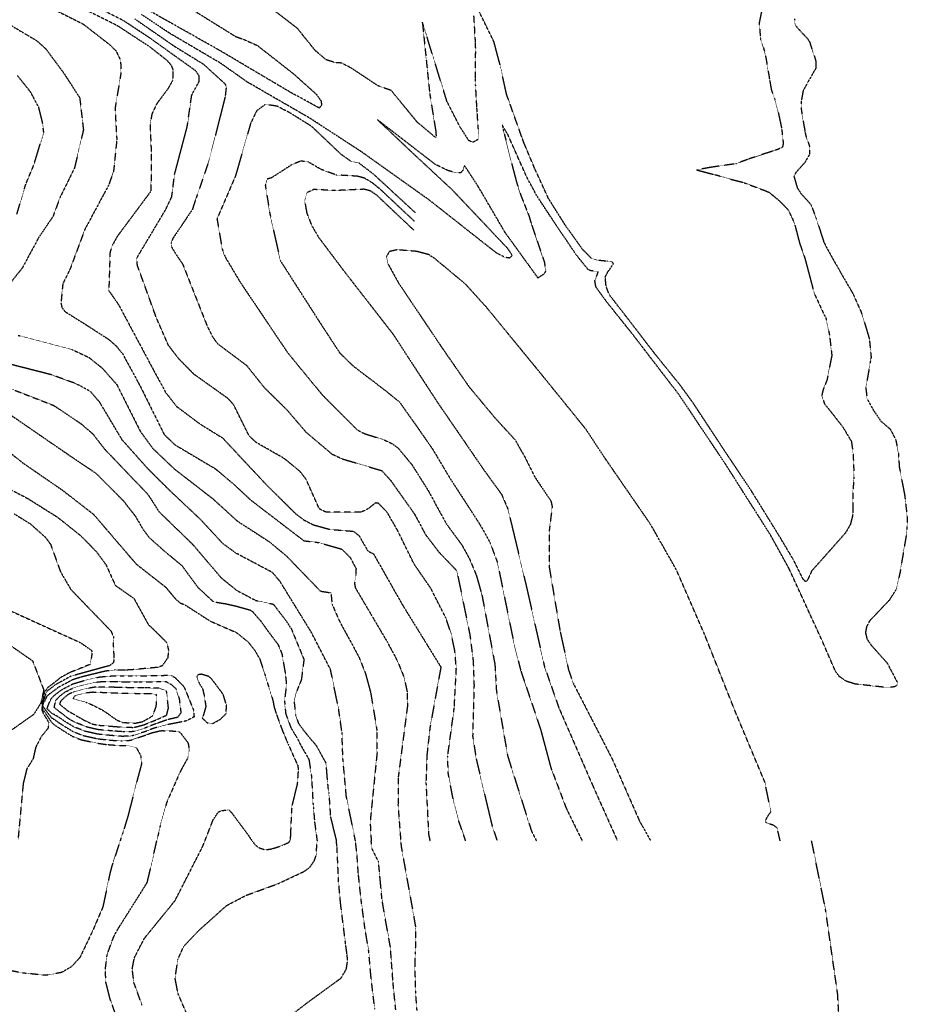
# Model space of a CAD drawing. Header units: feet. Extents: x 2234729 to 2255890, y 588345 to 614924.
# Tile 42 of 88: x 2248289 to 2248971, y 593877 to 594634. Entities that reach past the tile are written whole.
import ezdxf

# ---------------------------------------------------------------- set-up
doc = ezdxf.new("R2010")
doc.units = ezdxf.units.FT
doc.header["$MEASUREMENT"] = 0
doc.linetypes.add('OhDOT_USTN3', pattern=[0.22, 0.165, -0.055])
doc.layers.add('DT_X_Contour_Major', color=132, linetype='OhDOT_USTN3')
doc.layers.add('DT_X_Contour_Minor', color=136, linetype='OhDOT_USTN3')

msp = doc.modelspace()

# ---------------------------------------------------------------- linework, layer by layer
at = {"layer": 'DT_X_Contour_Major'}
for points in [[(2248377.17, 594634.69), (2248407.74, 594613.57), (2248429.9, 594599.93), (2248446.31, 594585), (2248447.44, 594582.82), (2248446.56, 594574.76), (2248434.25, 594526.19), (2248424.36, 594497.26), (2248421.22, 594487.96), (2248406.44, 594466.12), (2248405.07, 594462.73), (2248405.23, 594459.61), (2248409.09, 594453.21), (2248413.84, 594446.36), (2248432.77, 594398.55), (2248436.93, 594390.26), (2248440.77, 594385), (2248462.98, 594368.43), (2248476.58, 594351.42), (2248494.33, 594333.87), (2248508.68, 594317.14), (2248528.79, 594300.19), (2248536.66, 594296.5), (2248567.01, 594287.46), (2248573.85, 594279.99), (2248592.36, 594253.89), (2248600.77, 594238.22), (2248610.81, 594225.07), (2248624.74, 594210.51), (2248634.78, 594161.44), (2248637.38, 594140.98), (2248638.02, 594122.48), (2248636.95, 594083.24), (2248639.69, 594065.84), (2248651.94, 594014.16), (2248655.86, 594002.93)], [(2248284.33, 594254.24), (2248296.8, 594246.49), (2248308.07, 594236.46), (2248312.29, 594230.87), (2248319.93, 594209.64), (2248327.99, 594195.97), (2248358.71, 594164.18), (2248360.76, 594159.59), (2248360.43, 594154.52), (2248361.09, 594142.28), (2248360.51, 594139.58), (2248357.54, 594137.46), (2248354.74, 594136.76), (2248328.05, 594129.4), (2248315.92, 594122.82), (2248309.35, 594117.7), (2248307.86, 594114.07), (2248306.38, 594108.95), (2248305.99, 594104.49), (2248308.13, 594101.27), (2248312.79, 594094.31), (2248315.29, 594091.91), (2248318.93, 594089.52), (2248328.93, 594083.28), (2248335.62, 594080.64), (2248348.35, 594077.89), (2248355.24, 594076.95), (2248366.87, 594076.05), (2248371.16, 594076.26), (2248376.29, 594074.98), (2248378.5, 594074.17), (2248381.57, 594068.38), (2248382.27, 594062), (2248379.58, 594052.08), (2248378.49, 594048.01), (2248372.41, 594024.33), (2248371.63, 594021.23), (2248367.94, 594009.28), (2248366.54, 594005.29), (2248365.84, 594002.93)], [(2248365.84, 594002.93), (2248359.53, 593983.8), (2248358.01, 593978.2), (2248352.52, 593952.01), (2248344.56, 593933.47), (2248334.78, 593913.06), (2248328.07, 593905.9), (2248320.64, 593901.62), (2248308.58, 593899.45), (2248290.77, 593901.22), (2248261.84, 593906.88)]]:
    msp.add_lwpolyline(points, dxfattribs=at)
at = {"layer": 'DT_X_Contour_Minor'}
for points in [[(2248631.56, 594002.93), (2248626.28, 594018.2), (2248622.31, 594033.03), (2248618.2, 594054.7), (2248617.76, 594067.87), (2248622.82, 594105.03), (2248624.43, 594134.94), (2248623.26, 594148.94), (2248620.53, 594161.94), (2248616.28, 594174.33), (2248604.8, 594196.93), (2248591.83, 594215.78), (2248579.03, 594241.85), (2248571, 594255.72), (2248564.54, 594262.31), (2248562.3, 594262.67), (2248556.53, 594258.07), (2248550.98, 594255.46), (2248524.15, 594255.55), (2248519.03, 594258.02), (2248508.7, 594281.08), (2248504.08, 594286.92), (2248492.02, 594296.77), (2248470.31, 594309.17), (2248465.05, 594314.17), (2248453.03, 594338.26), (2248448.75, 594342.92), (2248422.75, 594361.44), (2248410.91, 594373.39), (2248402.87, 594383.96), (2248393.73, 594404.82), (2248379.08, 594445.19), (2248378.57, 594450.78), (2248400.93, 594488.35), (2248405.54, 594497.97), (2248407.67, 594515.21), (2248417.42, 594552.07), (2248420.88, 594576.15), (2248426.69, 594586.84), (2248426.47, 594591.01), (2248423.95, 594594.79), (2248387.95, 594620.53), (2248367.96, 594633.62), (2248321.07, 594657.23)], [(2248303.26, 594647.82), (2248337.36, 594630.78), (2248357.24, 594615.33), (2248362.59, 594610.23), (2248366.09, 594603.09), (2248366.49, 594593.49), (2248361.85, 594565.77), (2248363.23, 594541.82), (2248360.7, 594517.44), (2248356.92, 594506.84), (2248338.72, 594473.08), (2248327.36, 594442.58), (2248321.7, 594431.05), (2248320.26, 594416.1), (2248321.03, 594412.88), (2248323.51, 594409.63), (2248338.59, 594400.21), (2248357.23, 594388.21), (2248362.9, 594383.17), (2248367.76, 594377.2), (2248381.17, 594352.52), (2248399.72, 594315.18), (2248407.94, 594307.32), (2248439.02, 594288.89), (2248453, 594277.17), (2248466.08, 594264.99), (2248507.11, 594233.56), (2248518.54, 594232.18), (2248536.32, 594227.11), (2248542.67, 594220.79), (2248547.25, 594212.24), (2248547.05, 594206.71), (2248546.06, 594200.69), (2248546.76, 594197.3), (2248571.23, 594155.82), (2248579.16, 594141.01), (2248584.22, 594128.5), (2248586.55, 594117.47), (2248586.79, 594106.4), (2248579.76, 594052.12), (2248579.53, 594030.17), (2248581.64, 594002.93)], [(2248320.73, 594651.05), (2248363.4, 594629.81), (2248388.1, 594613.67), (2248401.71, 594602.99), (2248404.95, 594599.26), (2248406.49, 594595.65), (2248406.14, 594587.32), (2248402.78, 594581.37), (2248393.92, 594569.4), (2248390.25, 594561.69), (2248388.79, 594553.57), (2248389.75, 594532.1), (2248389.48, 594502.32), (2248363.83, 594467.87), (2248359.87, 594460.85), (2248358.02, 594455.39), (2248357.08, 594425.86), (2248364.75, 594414.74), (2248391.45, 594364.81), (2248400.94, 594347.34), (2248409.24, 594336.75), (2248427.59, 594323.07), (2248444.5, 594312.68), (2248477.94, 594276.97), (2248500.76, 594254.36), (2248507.44, 594249.36), (2248514.37, 594245.82), (2248526.97, 594242.34), (2248545.38, 594240.83), (2248549.54, 594237.45), (2248556.3, 594225.72), (2248560.74, 594223.44), (2248582.86, 594184.43), (2248612.53, 594136.4), (2248604.11, 594089.93), (2248601.74, 594068.44), (2248601.02, 594047.64), (2248603.08, 594007.76), (2248604.17, 594002.93)], [(2248406.44, 594651.12), (2248454.63, 594621.17), (2248460.77, 594619.03), (2248471.43, 594614.23), (2248499.08, 594592.59), (2248516.76, 594576.75), (2248520.31, 594571.67), (2248520.79, 594568.61), (2248518.99, 594566.21), (2248496.64, 594578.38), (2248442.72, 594610.28), (2248385.34, 594642.63)], [(2248637.71, 594637.12), (2248638.89, 594617.15), (2248639.04, 594612.35), (2248638.96, 594588.58), (2248639, 594584.2), (2248640.02, 594566.1), (2248640.22, 594563.37), (2248640.92, 594552.05), (2248640.88, 594551.66), (2248641.77, 594545.97), (2248641.09, 594542.03), (2248637.18, 594539.96), (2248634.06, 594541.1), (2248627.08, 594551.99), (2248617.19, 594571.3), (2248598.28, 594632.3), (2248603.92, 594577.33), (2248608.58, 594548.4), (2248608.92, 594543.61), (2248607.86, 594543.96), (2248594.47, 594555.21), (2248574.4, 594579.62), (2248564, 594583.39), (2248543.31, 594597.09), (2248536.07, 594600.78), (2248531.06, 594601.16), (2248524.23, 594603.31), (2248516.03, 594610.23), (2248502.18, 594627.39), (2248471.64, 594650.96)], [(2248859.38, 594641.48), (2248857.38, 594631.62), (2248858.32, 594619.68), (2248861.33, 594610.31), (2248862.26, 594606.34), (2248862.85, 594602.94), (2248864.88, 594590.99), (2248865.25, 594588.71), (2248866.69, 594580.41), (2248869.35, 594572.85), (2248871.73, 594564.36), (2248874.3, 594552.16), (2248874.73, 594549.69), (2248875.87, 594539.12), (2248875.3, 594536.07), (2248871.85, 594534.49), (2248869.75, 594533.77), (2248852.67, 594528.11), (2248849.5, 594527.05), (2248839.48, 594523.37), (2248821.47, 594520.83), (2248809.19, 594518.66), (2248821.93, 594515.25), (2248825.04, 594514.56), (2248835.28, 594511.51), (2248843.24, 594509.53), (2248845.85, 594508.74), (2248862.61, 594502.44), (2248865.28, 594501.2), (2248872.25, 594495.5), (2248878.69, 594489), (2248879.95, 594487.44), (2248884.24, 594478.29), (2248884.88, 594476.06), (2248888.04, 594463.85), (2248888.67, 594461.71), (2248892.2, 594451.69), (2248893.08, 594448.68), (2248898.8, 594427.01), (2248900.18, 594422.72), (2248907.4, 594407.14), (2248908.69, 594404.81), (2248911.47, 594391.69), (2248913.25, 594375.96), (2248909.46, 594356.89), (2248906.59, 594349.79), (2248905.53, 594345.29), (2248907.62, 594338.57), (2248909.58, 594336.42), (2248921.68, 594321.07), (2248928.31, 594309.86), (2248929.62, 594300.41), (2248930.28, 594284.04), (2248930.17, 594281.26), (2248929.35, 594270.37), (2248929.37, 594267.76), (2248929.3, 594260.18), (2248929.37, 594253.73), (2248927.58, 594246.19), (2248923.64, 594239.46), (2248897.74, 594210.31), (2248894.49, 594203.16), (2248893.05, 594202.09), (2248891.13, 594204.1), (2248883.58, 594219.18), (2248872.71, 594237.38), (2248851.15, 594272.25), (2248834.24, 594297.5), (2248805.79, 594340.59), (2248799.78, 594348.76), (2248797.2, 594352.41), (2248780.68, 594372.86), (2248776.86, 594377.64), (2248758.08, 594402), (2248754.73, 594406.36), (2248742.17, 594422.54), (2248739.65, 594428.96), (2248738.93, 594436.29), (2248741.07, 594440.49), (2248742.58, 594442.43), (2248745.22, 594446.63), (2248744.15, 594448), (2248740.49, 594448.38), (2248733.55, 594449.06), (2248728.23, 594450.74), (2248721.46, 594457.63), (2248708.25, 594476.09), (2248695.22, 594496.78), (2248684.76, 594519.6), (2248676.76, 594538.55), (2248675.29, 594542.44), (2248663.01, 594576.86), (2248658.05, 594599.49), (2248653.33, 594617.17), (2248640.49, 594643.42)], [(2248279.14, 594631.32), (2248301.76, 594617.91), (2248308.66, 594611.63), (2248322.31, 594593.28), (2248334.7, 594574.07), (2248337.56, 594549.36), (2248330.71, 594520.21), (2248319.56, 594497.45), (2248314.15, 594482.86), (2248303.18, 594466.69), (2248290.5, 594443.22), (2248276.87, 594426.05)], [(2248884.6, 594634.68), (2248884.99, 594630.45), (2248885.54, 594629.36), (2248887.9, 594626.65), (2248894.75, 594619.33), (2248896.13, 594617.03), (2248900.54, 594603.74), (2248900.98, 594601.75), (2248900.96, 594596.82), (2248900.39, 594595.8), (2248894.53, 594585.61), (2248891.14, 594579.43), (2248889.76, 594571.42), (2248889.71, 594565.59), (2248889.97, 594563.45), (2248892.7, 594547.42), (2248893.35, 594544.59), (2248896.22, 594536.5), (2248896.17, 594530.8), (2248892.69, 594524.57), (2248885.54, 594516.59), (2248884.12, 594513.58), (2248884.37, 594512.75), (2248886.66, 594504.89), (2248889.31, 594500.79), (2248896.26, 594493.01), (2248897.46, 594491.34), (2248901.04, 594481.82), (2248905.35, 594468.61), (2248907.17, 594462.93), (2248909.56, 594458.29), (2248910.61, 594456.42), (2248918.81, 594441.86), (2248920.62, 594438.72), (2248928.43, 594425.27), (2248929.77, 594422.8), (2248935.65, 594409.77), (2248936.7, 594406.79), (2248941.34, 594391.32), (2248942.09, 594388.85), (2248943.48, 594374.57), (2248942.94, 594371.76), (2248939.37, 594351.14), (2248940.35, 594342.7), (2248944.54, 594335.08), (2248950.97, 594325.49), (2248958.24, 594319.29), (2248962.46, 594311.07), (2248964.5, 594300.57), (2248965.12, 594290.3), (2248968.51, 594272.65), (2248969.2, 594269.07), (2248971.26, 594251.4), (2248971.32, 594247.98), (2248970.98, 594243.39), (2248971.05, 594241.28), (2248965.62, 594208.8), (2248963.01, 594196.59), (2248957.35, 594187.76), (2248942.3, 594171.88), (2248939.99, 594167.62), (2248939.15, 594162.98), (2248940.26, 594158.15), (2248943.53, 594153.27), (2248955.74, 594139.61), (2248963.51, 594124.96), (2248963.46, 594122.59), (2248961.68, 594121.27), (2248955.93, 594120.67), (2248931.12, 594123.4), (2248923.89, 594125.74), (2248918.92, 594129.31), (2248915.92, 594133.46), (2248905.44, 594157.54), (2248880.26, 594212.33), (2248865.73, 594238.53), (2248831.12, 594292.99), (2248795.79, 594345.71), (2248772.51, 594376.02), (2248762.06, 594389.65), (2248758.65, 594393.98), (2248739.96, 594417.35), (2248731.72, 594428.72), (2248730.98, 594433.35), (2248733.64, 594440.4), (2248727.56, 594441.2), (2248725.68, 594442.15), (2248716.23, 594453.87), (2248714.57, 594456.46), (2248706.37, 594468.56), (2248704, 594472.03), (2248688.59, 594495.27), (2248686.05, 594499.25), (2248678.66, 594513.01), (2248677.07, 594516.59), (2248665.82, 594541.76), (2248663.99, 594545.86), (2248659.61, 594553.35), (2248660.66, 594548.77), (2248661.35, 594546), (2248667.01, 594523.53), (2248668.04, 594519.48), (2248671.1, 594507.93), (2248673.66, 594500.16), (2248674.53, 594497.84), (2248680.34, 594483.05), (2248681.92, 594477.79), (2248692.13, 594447.66), (2248693.06, 594440.98), (2248691.97, 594438.72), (2248687.26, 594435.54), (2248662, 594470.42), (2248641.3, 594505.78), (2248630.62, 594522.1), (2248629.58, 594518.56), (2248627.79, 594516.48), (2248623.62, 594516.48), (2248618.06, 594518.12), (2248608.16, 594522.88), (2248563.82, 594557.12), (2248591.36, 594531.13), (2248621.32, 594503.24), (2248663.53, 594458.64), (2248667.43, 594452.93), (2248665.24, 594450.88), (2248661.76, 594451.33), (2248654.89, 594455.06), (2248603.33, 594495.66), (2248552.41, 594531.91), (2248511.99, 594558.26), (2248463.62, 594586.18), (2248442.83, 594600.81), (2248403.83, 594623.73), (2248382.38, 594638)], [(2248286.4, 594484.65), (2248293.19, 594507.6), (2248299.24, 594521.93), (2248307.05, 594547.44), (2248306.16, 594554.81), (2248303.11, 594567.09), (2248296.61, 594578.93), (2248286.96, 594590.93)], [(2248593.02, 594485.57), (2248561.01, 594515.09), (2248549.53, 594523.89), (2248543.05, 594525.42), (2248535.8, 594530.57), (2248513.05, 594552.16), (2248496.42, 594562.47), (2248486.6, 594567.61), (2248477.46, 594568.95), (2248470.76, 594564), (2248466.2, 594554.55), (2248454.45, 594513.79), (2248440.3, 594481.01), (2248444.24, 594457.95), (2248446.37, 594452.1), (2248457.71, 594433.01), (2248494.55, 594378.28), (2248521.12, 594345.89), (2248548.1, 594318.87), (2248553.62, 594315.94), (2248568.54, 594311.23), (2248574.61, 594308.4), (2248579.41, 594305.02), (2248590.22, 594292.06), (2248602.94, 594271.83), (2248616.46, 594246.91), (2248628.87, 594229.99), (2248634.46, 594219.86), (2248639.77, 594207.05), (2248644.08, 594191.99), (2248654.09, 594138.44), (2248655.23, 594118.08), (2248663.88, 594068.1), (2248682, 594010.94), (2248685.98, 594002.93)], [(2248592.32, 594478.97), (2248566.03, 594503.65), (2248559.69, 594508.78), (2248553.77, 594512.31), (2248548.39, 594513.77), (2248532.07, 594514.72), (2248520.41, 594518.98), (2248510.29, 594524.91), (2248504.64, 594525.38), (2248497.98, 594522.71), (2248482.16, 594512.49), (2248478.98, 594511.61), (2248477.46, 594506.58), (2248481, 594484.76), (2248488.97, 594448.95), (2248520.46, 594399.75), (2248534.71, 594377.93), (2248545.27, 594367.74), (2248570.45, 594348.55), (2248580.62, 594340.28), (2248593.76, 594321.82), (2248606.36, 594303.63), (2248619.29, 594281.94), (2248642.61, 594245.96), (2248650.27, 594232.21), (2248655.97, 594216.95), (2248668.93, 594153.6), (2248673.9, 594133.92), (2248689.12, 594088.89), (2248697.07, 594059.2), (2248708.94, 594027.91), (2248721.18, 594002.93)], [(2248591.61, 594472.37), (2248562.96, 594499.39), (2248558.36, 594502.47), (2248553.48, 594503.77), (2248531.42, 594502.76), (2248514.76, 594503.56), (2248509.42, 594501.09), (2248507.77, 594494.68), (2248509.34, 594485.58), (2248513.24, 594475.7), (2248518.57, 594466.67), (2248537.36, 594441.7), (2248575.65, 594392.48), (2248609.52, 594340.53), (2248645.89, 594287.57), (2248659.2, 594269.25), (2248664.09, 594257.9), (2248678.07, 594199.44), (2248692.24, 594136.64), (2248703.36, 594104.91), (2248729.45, 594045.05), (2248748.31, 594002.93)], [(2248873.49, 594002.93), (2248871.24, 594012.69), (2248868.37, 594014.87), (2248863.47, 594016.45), (2248862.01, 594017.67), (2248863.47, 594021.02), (2248866.37, 594025.28), (2248861.83, 594047.81), (2248838.35, 594103.79), (2248815.36, 594161.54), (2248793.76, 594211.09), (2248773.78, 594246.26), (2248739.37, 594296.13), (2248724.04, 594319.32), (2248688.13, 594363.64), (2248647.7, 594412.86), (2248631.51, 594430.8), (2248607.7, 594450.57), (2248603.16, 594453.49), (2248594.03, 594455.96), (2248578.9, 594457.21), (2248572.97, 594455.88), (2248570.72, 594452.2), (2248571.81, 594446.48), (2248580.4, 594431.01), (2248614.22, 594380.72), (2248634.06, 594352.1), (2248653.98, 594328.15), (2248669.56, 594311.18), (2248676.88, 594298.27), (2248684.85, 594282.44), (2248697.22, 594264), (2248698.13, 594259.78), (2248695.81, 594241.05), (2248695.94, 594212.75), (2248704.16, 594164.34), (2248710.81, 594133.92), (2248714.42, 594123.82), (2248744.27, 594065.83), (2248765.16, 594018.44), (2248773.81, 594002.93)], [(2248287.33, 594391.43), (2248328.91, 594380.49), (2248341.73, 594374.53), (2248352.12, 594366.16), (2248363.27, 594353.54), (2248381.27, 594317.7), (2248390.82, 594304.66), (2248407.2, 594289.01), (2248437.06, 594265.86), (2248455.87, 594248.74), (2248480.44, 594232.86), (2248493.66, 594221.9), (2248519.9, 594194.79), (2248527.93, 594193.58), (2248528.81, 594184.81), (2248534.43, 594171.9), (2248549.46, 594144.25), (2248554.44, 594131.69), (2248558.54, 594116.67), (2248563.32, 594087.76), (2248563.39, 594070.29), (2248558.09, 594017.29), (2248558.92, 594002.93)], [(2248546.82, 594002.93), (2248539.78, 594037.17), (2248537.16, 594066.03), (2248536.46, 594086.07), (2248533.91, 594103.99), (2248527.62, 594134.59), (2248512.81, 594163.31), (2248488.87, 594202.16), (2248483, 594209.14), (2248454.87, 594223.99), (2248444.81, 594231.38), (2248427.66, 594249.88), (2248404.4, 594271.74), (2248387.27, 594288.78), (2248367.45, 594310.98), (2248350.07, 594340.04), (2248343.02, 594348.2), (2248332.06, 594354.19), (2248313.2, 594361.07), (2248277.65, 594370.14)], [(2248270.85, 594354.62), (2248314.74, 594337.58), (2248335.83, 594323.4), (2248344.87, 594315.61), (2248353.62, 594304.26), (2248387.2, 594269.13), (2248395.68, 594255.89), (2248421.33, 594231.04), (2248443.48, 594205.13), (2248455.31, 594195.48), (2248470.03, 594187.67), (2248483.67, 594184.78), (2248491.85, 594174.07), (2248493.4, 594172.03), (2248497.5, 594165.76), (2248507.19, 594142.27), (2248505.16, 594126.54), (2248501.35, 594117.21), (2248499.58, 594110.01), (2248500.81, 594099.53), (2248502.84, 594093.4), (2248506.62, 594088.2), (2248512.84, 594080.48), (2248514.56, 594078.66), (2248516.75, 594075.8), (2248524.07, 594062.7), (2248524.7, 594053.84), (2248525.72, 594042.97), (2248526.31, 594039.91), (2248527.58, 594021.33), (2248532.09, 594002.93)], [(2248271.72, 594337), (2248325.2, 594300.25), (2248347.36, 594285.3), (2248368.4, 594264.13), (2248377.39, 594252.61), (2248383.69, 594241.85), (2248388.16, 594236.01), (2248400.02, 594225.45), (2248413.27, 594214.52), (2248425.66, 594197.62), (2248437.54, 594186.63), (2248446.57, 594185.2), (2248454.64, 594183.44), (2248465.96, 594180.25), (2248467.66, 594179.04), (2248473.92, 594171.86), (2248478.62, 594165.27), (2248479.95, 594163.5), (2248487.3, 594153.73), (2248490.22, 594146.6), (2248490.6, 594144.42), (2248492.86, 594131.33), (2248493.7, 594122.9), (2248492.22, 594110.44), (2248493.13, 594100.66), (2248497.18, 594089.75), (2248501.39, 594082.76), (2248505.63, 594074.82), (2248511.02, 594065.41), (2248513, 594052.5), (2248513.15, 594049.3), (2248514.16, 594031.46), (2248514.47, 594028.38), (2248515.35, 594017.48), (2248517.3, 594002.93)], [(2248269.78, 594310.23), (2248290.95, 594293.39), (2248321.31, 594272.5), (2248345.43, 594253.77), (2248378.03, 594215.75), (2248400.91, 594197.81), (2248408.67, 594188.58), (2248411.82, 594185.8), (2248415.9, 594184.12), (2248427.55, 594176.63), (2248429.33, 594175.45), (2248435.23, 594171.75), (2248443.48, 594168.08), (2248454.3, 594163.44), (2248456.16, 594162.31), (2248464.37, 594155.6), (2248469.77, 594148.69), (2248473.29, 594142.41), (2248477.06, 594131.26), (2248479.12, 594124.25), (2248479.74, 594122.29), (2248483.27, 594110.95), (2248484.1, 594106.35), (2248485.45, 594101.78), (2248486.22, 594099.61), (2248490.92, 594086.84), (2248494.19, 594079.2), (2248495.09, 594077.18), (2248500.35, 594065.23), (2248502.47, 594060.74), (2248502.78, 594057.51), (2248502.03, 594046.59), (2248501.47, 594044.31), (2248498.01, 594030.11), (2248497.58, 594026.38), (2248496.85, 594008.72), (2248496.78, 594006.65), (2248496.42, 594003.14), (2248496.39, 594002.93)], [(2248270.98, 594278.35), (2248294.63, 594266.11), (2248317.58, 594251.69), (2248335.57, 594237.38), (2248347.64, 594225.01), (2248354.97, 594214.98), (2248362.13, 594199.22), (2248376.44, 594189.21), (2248387.64, 594168.91), (2248389.82, 594167.03), (2248400.29, 594156.68), (2248401.75, 594155.13), (2248403.04, 594149.27), (2248402.37, 594143.48), (2248398.13, 594137.36), (2248394.57, 594136.19), (2248373.55, 594134.23), (2248370.75, 594134.17), (2248364.95, 594134.14), (2248361.86, 594134.23), (2248354.99, 594133.37), (2248352.46, 594132.82), (2248337.79, 594129.29), (2248335.68, 594128.76), (2248328.65, 594126.42), (2248318.03, 594120.63), (2248310.83, 594115.24), (2248309.4, 594113.96), (2248307.93, 594110.75), (2248306.5, 594106.71), (2248306.36, 594106.23), (2248309.17, 594102.38), (2248312.85, 594097.69), (2248316.76, 594095.03), (2248321.31, 594091.94), (2248329.61, 594086.86), (2248337.39, 594083.8), (2248348.61, 594081.35), (2248356.79, 594080.4), (2248367.23, 594079.6), (2248374.02, 594080.24), (2248385.48, 594084.17), (2248390.16, 594085.94), (2248395.84, 594087.28), (2248397.92, 594087.59), (2248410.14, 594087.16), (2248412, 594086.18), (2248418.05, 594078.14), (2248418.98, 594072.69), (2248417.83, 594066.48), (2248412.81, 594057.57), (2248411.19, 594054.14), (2248402.5, 594034.47), (2248401.28, 594031.33), (2248396.66, 594014.53), (2248395.43, 594009.16), (2248394.02, 594002.93)], [(2248280.61, 594180.06), (2248335.08, 594155.31), (2248343.78, 594149.33), (2248344.15, 594147.09), (2248342.85, 594138.56), (2248333.8, 594134.84), (2248327.44, 594132.37), (2248325.52, 594131.38), (2248320.19, 594128.49), (2248313.08, 594122.84), (2248310.33, 594120.87), (2248307.95, 594117.77), (2248307.14, 594115.4), (2248306.1, 594110.7), (2248305.37, 594104.2), (2248306.71, 594100.75), (2248311.01, 594093.65), (2248310.29, 594089.3), (2248305.08, 594082.87), (2248300.78, 594074.63), (2248298.91, 594066.09), (2248293.93, 594057.95), (2248291.2, 594046.72), (2248287.24, 594003.81)], [(2248263.18, 594165.75), (2248298.47, 594141.21), (2248307.03, 594118.88), (2248305.94, 594113.61), (2248304.77, 594108.64), (2248299.25, 594099.98), (2248258.9, 594071.47)], [(2248404.95, 594130.21), (2248405.34, 594130), (2248408.28, 594128.14), (2248414.15, 594122.19), (2248415.52, 594119.95), (2248422.34, 594103.15), (2248422.65, 594098.12), (2248417.07, 594095.25), (2248415.11, 594094.66), (2248402.57, 594092.25), (2248400.27, 594091.84), (2248391.65, 594089.38), (2248385.03, 594086.81), (2248374.91, 594083.52), (2248367.58, 594083.15), (2248358.34, 594083.86), (2248348.89, 594084.81), (2248339.15, 594086.97), (2248330.28, 594090.44), (2248323.69, 594094.36), (2248318.23, 594098.14), (2248312.91, 594101.07), (2248309.69, 594104.44), (2248309.66, 594104.73), (2248310.79, 594107.76), (2248312.7, 594112.06), (2248315.03, 594114.64), (2248320.74, 594118.94), (2248329.25, 594123.45), (2248338.03, 594126.07), (2248350.18, 594128.88), (2248361.29, 594129.79), (2248367.44, 594129.61), (2248375.18, 594129.59), (2248377.99, 594129.63), (2248396.8, 594130.03), (2248404.95, 594130.21)], [(2248400.99, 594125.4), (2248401.83, 594124.95), (2248405.63, 594122.8), (2248408.71, 594119.73), (2248411.26, 594111.98), (2248412.54, 594101.31), (2248409.94, 594097.73), (2248402.85, 594096.15), (2248393.13, 594092.83), (2248384.58, 594089.45), (2248375.8, 594086.79), (2248367.93, 594086.71), (2248359.9, 594087.32), (2248349.15, 594088.27), (2248340.92, 594090.13), (2248330.95, 594094.01), (2248326.33, 594096.56), (2248322.19, 594099.82), (2248319.15, 594102.05), (2248315.1, 594105.45), (2248316.24, 594110.75), (2248319.23, 594114.05), (2248323.44, 594117.25), (2248329.85, 594120.48), (2248338.26, 594122.86), (2248347.9, 594124.94), (2248349.89, 594125.21), (2248360.72, 594125.35), (2248369.94, 594125.09), (2248379.09, 594125), (2248381.55, 594125.02), (2248395.38, 594125.27), (2248400.99, 594125.4)], [(2248428.92, 594097.23), (2248432.86, 594093.55), (2248436.97, 594093.05), (2248442.86, 594096.24), (2248447.35, 594100.66), (2248447.6, 594107.04), (2248445.35, 594114.61), (2248444.15, 594116.69), (2248436.26, 594127.2), (2248433.97, 594129.25), (2248428.38, 594130.92), (2248425.52, 594130.51), (2248424.8, 594128.96), (2248426.6, 594123.85), (2248429.2, 594119.92), (2248430.52, 594114.18), (2248431.74, 594106.08), (2248429.6, 594098.75), (2248428.92, 594097.23)], [(2248401.48, 594118.18), (2248400.74, 594118.58), (2248395.83, 594120.15), (2248387.15, 594120.41), (2248385.11, 594120.41), (2248374.51, 594120.53), (2248372.43, 594120.57), (2248362.27, 594120.83), (2248360.15, 594120.91), (2248347.34, 594121.12), (2248338.49, 594119.65), (2248330.45, 594117.51), (2248326.14, 594115.56), (2248323.43, 594113.45), (2248320.12, 594110.35), (2248319.19, 594108.06), (2248321.3, 594106.23), (2248325.43, 594102.91), (2248337.49, 594095.92), (2248344.1, 594092.73), (2248349.42, 594091.73), (2248361.45, 594090.77), (2248368.28, 594090.26), (2248376.7, 594090.07), (2248384.13, 594092.09), (2248393.7, 594095.94), (2248401.57, 594099.51), (2248402.95, 594105.08), (2248401.96, 594114.25), (2248401.48, 594118.18)], [(2248393.83, 594115.37), (2248392.87, 594115.71), (2248388.66, 594115.79), (2248377.51, 594115.99), (2248374.92, 594116.04), (2248362.23, 594116.38), (2248359.57, 594116.47), (2248344.8, 594117.04), (2248338.73, 594116.44), (2248331.05, 594114.54), (2248329.59, 594112.04), (2248339.41, 594109.41), (2248343.84, 594107.61), (2248351.62, 594103.7), (2248353.44, 594102.65), (2248363.32, 594095.64), (2248367.73, 594093.87), (2248368.64, 594093.81), (2248377.59, 594093.34), (2248383.19, 594094.53), (2248390.8, 594098.93), (2248393.55, 594106.14), (2248394.02, 594112.18), (2248393.83, 594115.37)], [(2248431.05, 594002.93), (2248437.34, 594019.06), (2248441.47, 594025.18), (2248444.33, 594026.17), (2248449.37, 594026.65), (2248451.44, 594024.6), (2248464.28, 594007.33), (2248467.24, 594002.93)], [(2248366.95, 593856.82), (2248358.18, 593880.95), (2248354.84, 593894.33), (2248354.45, 593904.18), (2248355.83, 593915.4), (2248360.65, 593928.64), (2248363.98, 593934.91), (2248381.56, 593962.73), (2248386.64, 593970.88), (2248388.84, 593980.17), (2248394.02, 594002.93)], [(2248382.66, 593876.51), (2248376.4, 593893.84), (2248375.12, 593904.47), (2248376.74, 593912.98), (2248384.42, 593927.85), (2248408.08, 593956.96), (2248417.72, 593975.87), (2248429.43, 593998.82), (2248431.05, 594002.93)], [(2248417.81, 593868.02), (2248410.33, 593885.43), (2248408.1, 593897.18), (2248410.27, 593911.85), (2248414.79, 593921.89), (2248426.11, 593933.81), (2248447.78, 593953.21), (2248463.11, 593961.12), (2248487.16, 593969.87), (2248507.28, 593979.32), (2248511.71, 593982.52), (2248515.15, 593987.54), (2248516.68, 593991.97), (2248517.3, 594002.93)], [(2248467.24, 594002.93), (2248469.86, 593999.59), (2248471.68, 593998.22), (2248473.31, 593997.31), (2248476.5, 593996.22), (2248479.75, 593996.26), (2248482.83, 593996.83), (2248485.6, 593997.68), (2248488.34, 593998.58), (2248490.89, 593999.56), (2248493.41, 594000.67), (2248494.93, 594001.37), (2248495.62, 594001.8), (2248496.39, 594002.93)], [(2248491.58, 593864.43), (2248510.2, 593878.75), (2248535.82, 593897.39), (2248539.86, 593904.47), (2248540.81, 593911.12), (2248540.38, 593915.17), (2248539.23, 593923.75), (2248535.47, 593953.89), (2248533.84, 593971.63), (2248532.69, 593997.67), (2248532.09, 594002.93)], [(2248561.65, 593873.57), (2248558.61, 593899.83), (2248557.04, 593918.15), (2248554.17, 593935.22), (2248551.14, 593957.88), (2248549, 593977.97), (2248548.04, 593991.98), (2248546.82, 594002.93)], [(2248577.81, 593872.96), (2248575.73, 593893.86), (2248573.71, 593921.12), (2248569.1, 593946.68), (2248567.22, 593958.27), (2248566.07, 593970.55), (2248564.6, 593986.73), (2248559.55, 593996.84), (2248558.92, 594002.93)], [(2248581.64, 594002.93), (2248581.99, 593998.44), (2248591.15, 593947.59), (2248593.14, 593935.84), (2248592.81, 593917.19), (2248592.39, 593908.25), (2248592.91, 593885.86), (2248593.98, 593872.35)], [(2248920.07, 593843.04), (2248917.75, 593885.03), (2248908.39, 593950.24), (2248897.68, 594002.93)]]:
    msp.add_lwpolyline(points, dxfattribs=at)

doc.saveas('drawing.dxf')
